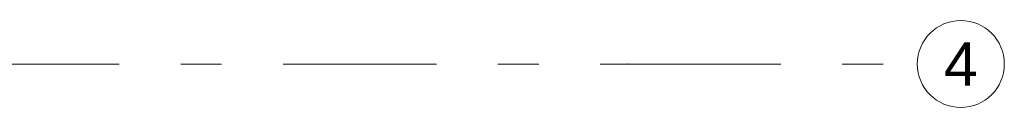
# Model space of a CAD drawing. Header units: millimetres. Extents: x 11681 to 15516, y 25095 to 29743.
# Tile 10 of 96: x 13113 to 13452, y 26310 to 26340. Entities that reach past the tile are written whole.
import ezdxf
from ezdxf.enums import TextEntityAlignment as Align

# ---------------------------------------------------------------- set-up
doc = ezdxf.new("R2010")
doc.units = ezdxf.units.MM
doc.linetypes.add('Przerywana podwójnie', pattern=[109.361107, 52.916665, -21.166666, 14.111111, -21.166666])
doc.layers.add('410-K Osie główne_Nr_pióra__11', color=7, linetype='Continuous', lineweight=0)
doc.layers.add('XREF', color=8, linetype='Continuous', lineweight=9)
doc.layers.add('410-K Osie główne_Nr_pióra__95', color=7, linetype='Continuous', lineweight=0, true_color=0x7c7c7c)
doc.styles.add('STYL_AUTOMATYCZNY_1', font='arial.ttf')

# ---------------------------------------------------------------- blocks, each defined once
blk = doc.blocks.new('parter 2025.10.15')
at = {"layer": '410-K Osie główne_Nr_pióra__95', "color": 8, "linetype": 'Przerywana podwójnie', "lineweight": 5}
for p, q in [((-63, 933.81), (1039.92, 933.81)), ((1039.92, 933.81), (1139.92, 933.81))]:
    blk.add_line(p, q, dxfattribs=at)
at = {"layer": '410-K Osie główne_Nr_pióra__95', "color": 8, "linetype": 'Continuous', "lineweight": 5}
blk.add_circle((1154.92, 933.81), 15, dxfattribs=at)
at = {"layer": '410-K Osie główne_Nr_pióra__95', "color": 8, "linetype": 'Przerywana podwójnie', "lineweight": 5}
blk.add_point((1039.92, 933.81), dxfattribs=at)
blk.add_point((1039.92, 933.81), dxfattribs=at)
at = {"layer": '410-K Osie główne_Nr_pióra__11', "color": 8, "lineweight": 5, "style": 'STYL_AUTOMATYCZNY_1'}
blk.add_text('4', height=15, dxfattribs=at).set_placement((1154.92, 941.31), align=Align.TOP_CENTER)

msp = doc.modelspace()

# ---------------------------------------------------------------- block references
at = {"layer": 'XREF'}
msp.add_blockref('parter 2025.10.15', (12282.34, 25390.78), dxfattribs=at)

doc.saveas('drawing.dxf')
